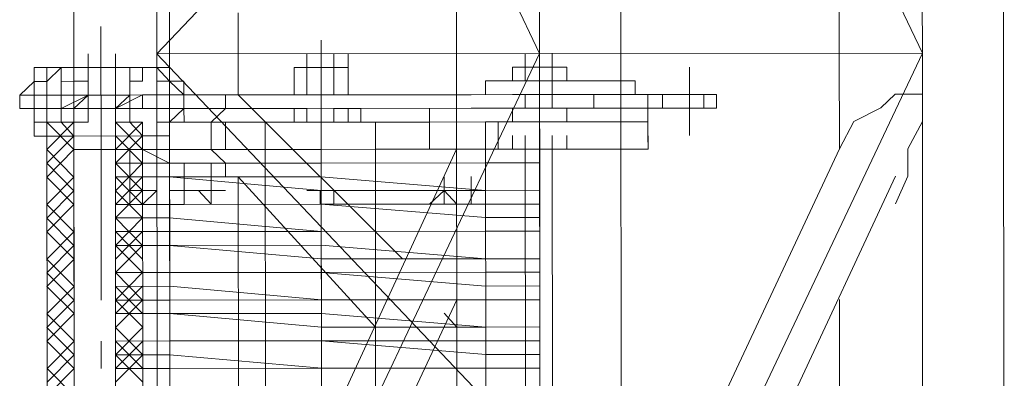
# Model space of a CAD drawing. Header units: inches. Extents: x -5850 to 5646, y 8947 to 13007.
# Tile 171 of 256: x -4347 to -4316, y 11076 to 11087. Entities that reach past the tile are written whole.
import ezdxf

# ---------------------------------------------------------------- set-up
doc = ezdxf.new("R2010")
doc.units = ezdxf.units.IN
doc.header["$MEASUREMENT"] = 0
doc.layers.add('at_Entity', color=7, linetype='Continuous')
doc.layers.add('at_Rect', color=7, linetype='Continuous')

msp = doc.modelspace()

# ---------------------------------------------------------------- linework, layer by layer
at = {"layer": 'at_Entity', "color": 7, "lineweight": 20}
for p, q in [((-4341.428, 10560.866), (-4342.113, 11327.941)), ((-4344.875, 11111.25), (-4344.853, 11086.329)), ((-4342.288, 11086.331), (-4342.31, 11111.252)), ((-4342.31, 11111.252), (-4330.466, 11086.342)), ((-4318.666, 11111.274), (-4342.288, 11086.331)), ((-4333.053, 11111.261), (-4333.031, 11086.34)), ((-4330.488, 11111.263), (-4318.644, 11086.353)), ((-4330.466, 11086.342), (-4330.488, 11111.263)), ((-4327.956, 11086.344), (-4327.979, 11111.265)), ((-4318.644, 11086.353), (-4318.666, 11111.274)), ((-4316.134, 11086.355), (-4316.157, 11111.276)), ((-4321.212, 11089.306), (-4321.209, 11086.35)), ((-4339.778, 11086.334), (-4339.78, 11087.6)), ((-4344.853, 11086.329), (-4344.831, 11061.403)), ((-4344.406, 11085.906), (-4344.407, 11086.33)), ((-4344.406, 11085.906), (-4344.407, 11086.33)), ((-4343.57, 11085.906), (-4343.57, 11086.33)), ((-4343.57, 11085.906), (-4343.57, 11086.33)), ((-4318.644, 11086.353), (-4342.288, 11086.331)), ((-4342.266, 11061.405), (-4342.288, 11086.331)), ((-4342.288, 11086.331), (-4318.622, 11061.426)), ((-4330.466, 11086.342), (-4342.266, 11061.405)), ((-4339.777, 11085.062), (-4339.778, 11086.334)), ((-4337.659, 11085.912), (-4337.659, 11086.336)), ((-4337.659, 11085.912), (-4337.659, 11086.336)), ((-4336.823, 11085.912), (-4336.823, 11086.336)), ((-4336.823, 11085.912), (-4336.823, 11086.336)), ((-4336.823, 11085.912), (-4336.823, 11086.336)), ((-4336.376, 11085.913), (-4336.377, 11086.337)), ((-4333.031, 11086.34), (-4333.009, 11061.413)), ((-4330.912, 11085.918), (-4330.912, 11086.342)), ((-4330.912, 11085.918), (-4330.912, 11086.342)), ((-4330.444, 11061.415), (-4330.466, 11086.342)), ((-4318.644, 11086.353), (-4330.444, 11061.415)), ((-4330.075, 11085.919), (-4330.075, 11086.342)), ((-4330.075, 11085.919), (-4330.075, 11086.342)), ((-4330.075, 11085.919), (-4330.075, 11086.342)), ((-4327.934, 11061.418), (-4327.956, 11086.344)), ((-4321.209, 11086.35), (-4321.206, 11083.395)), ((-4318.622, 11061.426), (-4318.644, 11086.353)), ((-4316.112, 11061.428), (-4316.134, 11086.355)), ((-4345.243, 11085.905), (-4346.079, 11085.904)), ((-4346.079, 11085.904), (-4346.079, 11085.48)), ((-4345.689, 11085.481), (-4345.243, 11085.905)), ((-4345.243, 11085.905), (-4344.853, 11085.905)), ((-4345.243, 11085.905), (-4345.243, 11085.481)), ((-4344.853, 11085.905), (-4343.124, 11085.907)), ((-4344.853, 11085.905), (-4344.852, 11085.058)), ((-4343.57, 11085.906), (-4344.406, 11085.906)), ((-4344.406, 11085.906), (-4344.406, 11085.058)), ((-4344.406, 11085.906), (-4343.57, 11085.906)), ((-4343.57, 11085.906), (-4343.569, 11085.059)), ((-4343.124, 11085.907), (-4343.123, 11085.059)), ((-4343.124, 11085.483), (-4343.124, 11085.907)), ((-4343.124, 11085.907), (-4342.734, 11085.907)), ((-4342.734, 11085.907), (-4341.897, 11085.908)), ((-4342.734, 11085.907), (-4342.287, 11085.908)), ((-4342.733, 11085.483), (-4342.734, 11085.907)), ((-4342.287, 11085.908), (-4342.287, 11085.484)), ((-4341.897, 11085.908), (-4341.897, 11085.484)), ((-4336.823, 11085.912), (-4338.049, 11085.911)), ((-4338.049, 11085.911), (-4338.049, 11085.064)), ((-4337.659, 11085.912), (-4337.658, 11085.064)), ((-4337.659, 11085.912), (-4336.823, 11085.912)), ((-4337.213, 11085.912), (-4337.659, 11085.912)), ((-4336.823, 11085.912), (-4337.213, 11085.912)), ((-4336.823, 11085.912), (-4336.376, 11085.913)), ((-4336.823, 11085.912), (-4336.376, 11085.913)), ((-4336.823, 11085.912), (-4336.822, 11085.065)), ((-4336.376, 11085.913), (-4336.376, 11085.065)), ((-4336.376, 11085.913), (-4336.376, 11085.065)), ((-4331.302, 11085.917), (-4330.912, 11085.918)), ((-4331.302, 11085.917), (-4331.302, 11085.494)), ((-4330.912, 11085.918), (-4330.075, 11085.919)), ((-4330.075, 11085.919), (-4330.912, 11085.918)), ((-4330.075, 11085.919), (-4330.912, 11085.918)), ((-4330.911, 11085.494), (-4330.912, 11085.918)), ((-4330.912, 11085.918), (-4330.911, 11085.494)), ((-4329.629, 11085.919), (-4330.075, 11085.919)), ((-4330.075, 11085.919), (-4329.629, 11085.919)), ((-4329.629, 11085.919), (-4329.629, 11085.495)), ((-4346.079, 11085.48), (-4346.525, 11085.056)), ((-4346.079, 11085.48), (-4345.689, 11085.481)), ((-4346.079, 11085.057), (-4346.079, 11085.48)), ((-4345.688, 11085.057), (-4345.689, 11085.481)), ((-4345.243, 11085.481), (-4344.852, 11085.482)), ((-4344.852, 11085.058), (-4344.852, 11085.482)), ((-4343.123, 11085.059), (-4343.124, 11085.483)), ((-4343.123, 11085.059), (-4343.124, 11085.483)), ((-4343.123, 11085.059), (-4343.124, 11085.483)), ((-4343.123, 11085.059), (-4343.124, 11085.483)), ((-4343.124, 11085.483), (-4342.733, 11085.483)), ((-4342.287, 11085.484), (-4341.897, 11085.484)), ((-4341.897, 11085.484), (-4341.451, 11085.485)), ((-4341.897, 11085.484), (-4341.896, 11085.06)), ((-4341.451, 11085.485), (-4341.45, 11085.061)), ((-4338.049, 11085.064), (-4338.049, 11085.488)), ((-4338.049, 11085.064), (-4338.049, 11085.488)), ((-4336.376, 11085.065), (-4336.376, 11085.489)), ((-4336.376, 11085.065), (-4336.376, 11085.489)), ((-4330.911, 11085.494), (-4332.138, 11085.493)), ((-4332.138, 11085.493), (-4332.138, 11085.069)), ((-4330.911, 11085.494), (-4330.075, 11085.495)), ((-4329.629, 11085.495), (-4330.911, 11085.494)), ((-4330.075, 11085.495), (-4330.074, 11085.071)), ((-4329.629, 11085.495), (-4330.075, 11085.495)), ((-4327.51, 11085.497), (-4329.629, 11085.495)), ((-4327.509, 11085.073), (-4327.51, 11085.497)), ((-4327.509, 11085.073), (-4327.51, 11085.497)), ((-4346.079, 11085.057), (-4346.525, 11085.056)), ((-4346.525, 11085.056), (-4346.524, 11084.638)), ((-4346.525, 11085.056), (-4346.524, 11084.638)), ((-4346.079, 11085.057), (-4346.078, 11084.215)), ((-4345.688, 11085.057), (-4346.079, 11085.057)), ((-4345.688, 11085.057), (-4346.079, 11085.057)), ((-4346.079, 11085.057), (-4346.078, 11084.638)), ((-4346.078, 11084.215), (-4346.079, 11085.057)), ((-4345.688, 11084.215), (-4345.688, 11085.057)), ((-4345.242, 11085.057), (-4345.688, 11085.057)), ((-4345.688, 11085.057), (-4345.688, 11084.639)), ((-4344.852, 11085.058), (-4345.242, 11085.057)), ((-4344.852, 11085.058), (-4343.123, 11085.059)), ((-4344.406, 11085.058), (-4344.852, 11085.058)), ((-4344.406, 11085.058), (-4343.569, 11085.059)), ((-4344.406, 11085.058), (-4344.405, 11084.64)), ((-4344.406, 11085.058), (-4344.405, 11084.64)), ((-4343.569, 11085.059), (-4343.569, 11084.641)), ((-4343.569, 11085.059), (-4343.569, 11084.641)), ((-4343.123, 11085.059), (-4343.569, 11085.059)), ((-4343.569, 11084.641), (-4343.569, 11085.059)), ((-4343.569, 11084.641), (-4343.569, 11085.059)), ((-4338.049, 11085.064), (-4343.123, 11085.059)), ((-4337.658, 11085.064), (-4342.733, 11085.06)), ((-4342.732, 11084.641), (-4342.733, 11085.06)), ((-4341.896, 11085.06), (-4341.45, 11085.061)), ((-4341.896, 11085.06), (-4341.896, 11084.218)), ((-4341.896, 11084.642), (-4341.896, 11085.06)), ((-4341.45, 11085.061), (-4341.45, 11084.643)), ((-4341.45, 11085.061), (-4341.45, 11084.643)), ((-4340.167, 11084.644), (-4340.168, 11085.062)), ((-4340.168, 11085.062), (-4339.777, 11085.062)), ((-4339.777, 11085.062), (-4334.698, 11079.998)), ((-4338.049, 11085.064), (-4336.822, 11085.065)), ((-4336.376, 11085.065), (-4338.049, 11085.064)), ((-4332.584, 11085.069), (-4336.822, 11085.065)), ((-4336.822, 11085.065), (-4336.376, 11085.065)), ((-4331.301, 11085.07), (-4332.584, 11085.069)), ((-4330.465, 11085.071), (-4331.301, 11085.07)), ((-4330.91, 11084.652), (-4330.911, 11085.07)), ((-4330.074, 11085.071), (-4330.465, 11085.071)), ((-4329.182, 11085.072), (-4330.074, 11085.071)), ((-4328.792, 11085.072), (-4330.074, 11085.071)), ((-4330.074, 11084.653), (-4330.074, 11085.071)), ((-4328.792, 11085.072), (-4329.182, 11085.072)), ((-4328.346, 11085.072), (-4328.792, 11085.072)), ((-4328.791, 11084.654), (-4328.792, 11085.072)), ((-4327.509, 11085.073), (-4328.346, 11085.072)), ((-4327.955, 11084.655), (-4327.955, 11085.073)), ((-4327.119, 11085.074), (-4327.509, 11085.073)), ((-4325.836, 11085.075), (-4327.119, 11085.074)), ((-4326.672, 11084.656), (-4326.673, 11085.074)), ((-4325, 11085.075), (-4325.836, 11085.075)), ((-4325.39, 11084.657), (-4325.39, 11085.075)), ((-4324.999, 11084.657), (-4325, 11085.075)), ((-4319.479, 11085.08), (-4319.925, 11084.662)), ((-4318.643, 11085.081), (-4319.479, 11085.08)), ((-4318.642, 11084.239), (-4318.643, 11085.081)), ((-4346.078, 11084.638), (-4346.524, 11084.638)), ((-4346.524, 11084.638), (-4346.078, 11084.638)), ((-4345.688, 11084.639), (-4346.078, 11084.638)), ((-4346.078, 11084.638), (-4346.078, 11083.791)), ((-4345.242, 11084.639), (-4345.688, 11084.639)), ((-4345.688, 11084.215), (-4345.688, 11084.639)), ((-4345.241, 11084.215), (-4345.242, 11084.639)), ((-4344.851, 11084.639), (-4345.242, 11084.639)), ((-4344.405, 11084.64), (-4344.851, 11084.639)), ((-4344.851, 11084.216), (-4344.851, 11084.639)), ((-4344.851, 11084.639), (-4344.85, 11083.374)), ((-4344.851, 11084.216), (-4344.851, 11084.639)), ((-4344.851, 11084.216), (-4344.851, 11084.639)), ((-4344.405, 11084.64), (-4343.569, 11084.641)), ((-4342.732, 11084.641), (-4343.569, 11084.641)), ((-4343.568, 11083.375), (-4343.569, 11084.641)), ((-4343.569, 11084.217), (-4343.569, 11084.641)), ((-4343.122, 11084.217), (-4343.123, 11084.641)), ((-4343.122, 11084.217), (-4343.123, 11084.641)), ((-4343.122, 11084.217), (-4343.123, 11084.641)), ((-4337.658, 11084.646), (-4342.732, 11084.641)), ((-4341.45, 11084.643), (-4341.896, 11084.642)), ((-4341.896, 11084.218), (-4341.896, 11084.642)), ((-4341.896, 11084.642), (-4341.896, 11084.218)), ((-4341.45, 11084.643), (-4341.449, 11084.219)), ((-4340.613, 11084.219), (-4340.167, 11084.644)), ((-4337.658, 11084.646), (-4338.048, 11084.646)), ((-4338.048, 11084.646), (-4338.048, 11084.222)), ((-4332.583, 11084.65), (-4337.658, 11084.646)), ((-4337.658, 11084.646), (-4337.658, 11084.222)), ((-4335.985, 11084.647), (-4336.821, 11084.647)), ((-4336.821, 11084.647), (-4336.821, 11084.223)), ((-4336.375, 11084.223), (-4336.375, 11084.647)), ((-4336.375, 11084.223), (-4336.375, 11084.647)), ((-4335.985, 11084.224), (-4335.985, 11084.647)), ((-4333.866, 11084.225), (-4333.866, 11084.649)), ((-4333.866, 11084.225), (-4333.866, 11084.649)), ((-4331.301, 11084.652), (-4332.583, 11084.65)), ((-4331.301, 11084.652), (-4329.628, 11084.653)), ((-4331.301, 11084.652), (-4330.074, 11084.653)), ((-4331.301, 11084.652), (-4331.3, 11084.228)), ((-4330.074, 11084.653), (-4328.791, 11084.654)), ((-4329.182, 11084.653), (-4330.074, 11084.653)), ((-4329.628, 11084.653), (-4329.627, 11084.229)), ((-4328.791, 11084.654), (-4329.182, 11084.653)), ((-4328.345, 11084.654), (-4328.791, 11084.654)), ((-4327.509, 11084.655), (-4328.345, 11084.654)), ((-4327.118, 11084.655), (-4327.509, 11084.655)), ((-4325.836, 11084.656), (-4327.118, 11084.655)), ((-4327.118, 11084.231), (-4327.118, 11084.655)), ((-4324.999, 11084.657), (-4325.836, 11084.656)), ((-4319.925, 11084.662), (-4320.761, 11084.237)), ((-4346.078, 11084.215), (-4346.078, 11083.791)), ((-4344.851, 11084.216), (-4345.688, 11084.215)), ((-4345.663, 11056.338), (-4345.688, 11084.215)), ((-4345.687, 11083.791), (-4345.688, 11084.215)), ((-4345.687, 11083.791), (-4345.688, 11084.215)), ((-4345.241, 11084.215), (-4344.851, 11084.216)), ((-4345.241, 11084.215), (-4344.851, 11084.216)), ((-4344.85, 11083.374), (-4344.851, 11084.216)), ((-4344.851, 11084.216), (-4344.85, 11083.374)), ((-4344.851, 11084.216), (-4344.85, 11082.95)), ((-4343.568, 11083.375), (-4343.569, 11084.217)), ((-4343.569, 11084.217), (-4343.568, 11083.375)), ((-4343.569, 11084.217), (-4343.122, 11084.217)), ((-4343.569, 11084.217), (-4343.567, 11082.951)), ((-4343.569, 11084.217), (-4343.122, 11084.217)), ((-4343.122, 11084.217), (-4343.569, 11084.217)), ((-4343.122, 11084.217), (-4342.732, 11084.218)), ((-4342.707, 11056.341), (-4342.732, 11084.218)), ((-4342.285, 11083.376), (-4342.286, 11084.218)), ((-4342.286, 11084.218), (-4341.896, 11084.218)), ((-4342.286, 11084.218), (-4341.896, 11084.218)), ((-4342.286, 11084.218), (-4342.286, 11083.794)), ((-4341.896, 11084.218), (-4337.211, 11084.222)), ((-4341.449, 11084.219), (-4341.896, 11084.218)), ((-4341.871, 11056.342), (-4341.896, 11084.218)), ((-4341.896, 11084.218), (-4341.895, 11083.794)), ((-4341.896, 11084.218), (-4341.895, 11083.794)), ((-4340.612, 11083.377), (-4340.613, 11084.219)), ((-4338.048, 11084.222), (-4340.167, 11084.22)), ((-4340.167, 11084.22), (-4337.658, 11084.222)), ((-4340.167, 11084.22), (-4340.166, 11083.378)), ((-4338.94, 11084.221), (-4335.538, 11084.224)), ((-4338.915, 11056.344), (-4338.94, 11084.221)), ((-4338.048, 11084.222), (-4336.375, 11084.223)), ((-4336.375, 11084.223), (-4338.048, 11084.222)), ((-4337.211, 11084.222), (-4336.821, 11084.223)), ((-4331.746, 11084.227), (-4336.821, 11084.223)), ((-4333.866, 11084.225), (-4336.821, 11084.223)), ((-4336.375, 11084.223), (-4333.866, 11084.225)), ((-4335.538, 11084.224), (-4335.514, 11056.347)), ((-4327.118, 11084.231), (-4333.866, 11084.225)), ((-4333.866, 11084.225), (-4332.137, 11084.227)), ((-4333.865, 11083.383), (-4333.866, 11084.225)), ((-4327.118, 11084.231), (-4332.137, 11084.227)), ((-4332.112, 11056.351), (-4332.137, 11084.227)), ((-4331.746, 11084.227), (-4331.746, 11083.385)), ((-4331.3, 11084.228), (-4329.627, 11084.229)), ((-4327.117, 11083.389), (-4327.118, 11084.231)), ((-4320.761, 11084.237), (-4321.206, 11083.395)), ((-4319.087, 11083.397), (-4318.642, 11084.239)), ((-4345.687, 11083.791), (-4346.078, 11083.791)), ((-4344.85, 11083.374), (-4344.851, 11083.792)), ((-4343.568, 11083.375), (-4343.568, 11083.793)), ((-4343.568, 11083.375), (-4343.568, 11083.793)), ((-4342.286, 11083.794), (-4342.732, 11083.794)), ((-4341.895, 11083.794), (-4342.732, 11083.794)), ((-4333.865, 11083.383), (-4333.865, 11083.802)), ((-4333.865, 11083.383), (-4333.865, 11083.802)), ((-4331.3, 11083.386), (-4331.3, 11083.804)), ((-4330.909, 11083.386), (-4330.91, 11083.804)), ((-4330.909, 11083.386), (-4330.91, 11083.804)), ((-4330.073, 11083.387), (-4330.073, 11083.805)), ((-4329.627, 11083.387), (-4329.627, 11083.805)), ((-4327.117, 11083.389), (-4327.118, 11083.808)), ((-4344.85, 11083.374), (-4343.568, 11083.375)), ((-4344.85, 11082.95), (-4344.85, 11083.374)), ((-4344.85, 11082.95), (-4344.85, 11083.374)), ((-4344.404, 11083.374), (-4344.85, 11083.374)), ((-4344.827, 11057.605), (-4344.85, 11083.374)), ((-4343.568, 11083.375), (-4344.404, 11083.374)), ((-4343.567, 11082.951), (-4343.568, 11083.375)), ((-4343.568, 11083.375), (-4343.545, 11057.606)), ((-4343.122, 11083.375), (-4343.568, 11083.375)), ((-4343.122, 11083.375), (-4343.568, 11083.375)), ((-4343.568, 11083.375), (-4343.567, 11082.951)), ((-4343.567, 11082.951), (-4343.568, 11083.375)), ((-4343.122, 11083.375), (-4342.731, 11083.376)), ((-4343.122, 11083.375), (-4342.731, 11083.376)), ((-4343.122, 11083.375), (-4343.121, 11082.951)), ((-4343.121, 11082.951), (-4343.122, 11083.375)), ((-4342.731, 11083.376), (-4341.894, 11082.952)), ((-4342.731, 11082.952), (-4342.731, 11083.376)), ((-4342.731, 11082.952), (-4342.731, 11083.376)), ((-4342.731, 11082.952), (-4342.731, 11083.376)), ((-4342.731, 11083.376), (-4342.285, 11083.376)), ((-4341.895, 11083.376), (-4342.285, 11083.376)), ((-4337.211, 11083.38), (-4341.895, 11083.376)), ((-4333.028, 11083.384), (-4341.432, 11065.209)), ((-4340.166, 11082.954), (-4340.612, 11083.377)), ((-4340.166, 11083.378), (-4338.939, 11083.379)), ((-4338.939, 11083.379), (-4340.166, 11083.378)), ((-4332.136, 11083.385), (-4337.211, 11083.38)), ((-4333.865, 11083.383), (-4335.538, 11083.382)), ((-4335.538, 11083.382), (-4333.865, 11083.383)), ((-4327.117, 11083.389), (-4333.865, 11083.383)), ((-4333.865, 11083.383), (-4331.746, 11083.385)), ((-4331.746, 11083.385), (-4332.136, 11083.385)), ((-4331.746, 11083.385), (-4330.073, 11083.387)), ((-4330.463, 11083.386), (-4331.746, 11083.385)), ((-4330.909, 11083.386), (-4331.3, 11083.386)), ((-4330.909, 11083.386), (-4331.3, 11083.386)), ((-4330.909, 11083.386), (-4329.627, 11083.387)), ((-4330.073, 11083.387), (-4330.909, 11083.386)), ((-4330.886, 11057.617), (-4330.909, 11083.386)), ((-4330.463, 11082.963), (-4330.463, 11083.386)), ((-4330.463, 11083.386), (-4330.463, 11082.963)), ((-4330.073, 11083.387), (-4327.117, 11083.389)), ((-4329.627, 11083.387), (-4330.073, 11083.387)), ((-4330.073, 11083.387), (-4330.05, 11057.618)), ((-4327.941, 11069.024), (-4321.206, 11083.395)), ((-4319.087, 11082.549), (-4319.087, 11083.397)), ((-4337.21, 11082.957), (-4332.136, 11082.961)), ((-4332.136, 11082.961), (-4337.21, 11082.957)), ((-4332.136, 11082.961), (-4330.463, 11082.963)), ((-4330.463, 11082.963), (-4332.136, 11082.961)), ((-4330.463, 11082.963), (-4330.462, 11082.539)), ((-4344.827, 11057.605), (-4344.85, 11082.95)), ((-4343.567, 11082.951), (-4343.545, 11057.606)), ((-4343.567, 11082.951), (-4343.121, 11082.951)), ((-4343.567, 11082.527), (-4343.567, 11082.951)), ((-4343.567, 11082.527), (-4343.567, 11082.951)), ((-4343.121, 11082.951), (-4342.731, 11082.952)), ((-4343.121, 11082.528), (-4343.121, 11082.951)), ((-4343.121, 11082.951), (-4343.121, 11082.528)), ((-4343.121, 11082.528), (-4343.121, 11082.951)), ((-4343.121, 11082.528), (-4343.121, 11082.951)), ((-4341.894, 11082.952), (-4342.731, 11082.952)), ((-4342.731, 11082.528), (-4342.731, 11082.952)), ((-4342.731, 11082.952), (-4342.731, 11082.528)), ((-4342.731, 11082.952), (-4342.731, 11082.528)), ((-4342.731, 11082.528), (-4342.731, 11082.952)), ((-4341.894, 11082.952), (-4337.21, 11082.957)), ((-4337.21, 11082.957), (-4341.894, 11082.952)), ((-4340.611, 11082.53), (-4340.612, 11082.954)), ((-4340.165, 11082.53), (-4340.166, 11082.954)), ((-4343.121, 11082.528), (-4343.567, 11082.527)), ((-4343.567, 11082.527), (-4343.121, 11082.528)), ((-4343.566, 11081.68), (-4343.567, 11082.527)), ((-4342.731, 11082.528), (-4343.121, 11082.528)), ((-4343.121, 11082.528), (-4343.121, 11082.104)), ((-4343.121, 11082.528), (-4343.121, 11082.104)), ((-4342.731, 11082.528), (-4343.121, 11082.528)), ((-4342.731, 11082.528), (-4341.894, 11082.529)), ((-4341.894, 11082.529), (-4342.731, 11082.528)), ((-4342.73, 11082.104), (-4342.731, 11082.528)), ((-4342.73, 11082.104), (-4342.731, 11082.528)), ((-4337.21, 11082.533), (-4341.894, 11082.529)), ((-4341.894, 11082.529), (-4337.21, 11082.109)), ((-4340.611, 11082.53), (-4341.448, 11082.529)), ((-4341.448, 11082.105), (-4341.448, 11082.529)), ((-4341.448, 11082.105), (-4341.448, 11082.529)), ((-4341.448, 11082.105), (-4341.448, 11082.529)), ((-4341.448, 11082.105), (-4341.448, 11082.529)), ((-4340.611, 11082.106), (-4340.611, 11082.53)), ((-4340.611, 11082.106), (-4340.611, 11082.53)), ((-4340.611, 11082.106), (-4340.611, 11082.53)), ((-4340.611, 11082.106), (-4340.611, 11082.53)), ((-4340.611, 11082.106), (-4340.611, 11082.53)), ((-4339.775, 11082.531), (-4340.165, 11082.53)), ((-4339.763, 11069.013), (-4339.775, 11082.531)), ((-4339.775, 11082.531), (-4335.533, 11077.889)), ((-4337.21, 11082.533), (-4332.135, 11082.114)), ((-4333.418, 11082.112), (-4333.418, 11082.536)), ((-4332.581, 11082.113), (-4332.581, 11082.537)), ((-4332.581, 11082.113), (-4332.581, 11082.537)), ((-4330.462, 11082.115), (-4330.462, 11082.539)), ((-4330.462, 11082.539), (-4330.462, 11082.115)), ((-4327.937, 11064.379), (-4319.477, 11082.549)), ((-4319.476, 11081.701), (-4319.087, 11082.549)), ((-4343.566, 11081.68), (-4343.567, 11082.103)), ((-4343.121, 11082.104), (-4343.12, 11081.68)), ((-4342.73, 11081.68), (-4342.284, 11082.104)), ((-4342.284, 11082.104), (-4342.73, 11082.104)), ((-4341.893, 11081.681), (-4341.894, 11082.105)), ((-4341.893, 11081.681), (-4341.894, 11082.105)), ((-4340.611, 11082.106), (-4341.448, 11082.105)), ((-4341.448, 11082.105), (-4341.447, 11081.681)), ((-4340.611, 11082.106), (-4341.001, 11082.106)), ((-4341.001, 11082.106), (-4340.611, 11081.682)), ((-4340.611, 11081.682), (-4340.611, 11082.106)), ((-4340.611, 11082.106), (-4340.611, 11081.682)), ((-4340.611, 11081.682), (-4340.611, 11082.106)), ((-4340.611, 11082.106), (-4340.611, 11081.682)), ((-4340.611, 11082.106), (-4340.611, 11081.682)), ((-4332.135, 11082.114), (-4337.21, 11082.109)), ((-4333.418, 11082.112), (-4333.863, 11081.688)), ((-4332.581, 11082.113), (-4333.418, 11082.112)), ((-4332.581, 11082.113), (-4333.418, 11082.112)), ((-4333.418, 11082.112), (-4333.027, 11081.689)), ((-4333.418, 11082.112), (-4333.417, 11081.689)), ((-4333.418, 11082.112), (-4333.417, 11081.689)), ((-4332.581, 11082.113), (-4332.581, 11081.689)), ((-4332.581, 11081.689), (-4332.581, 11082.113)), ((-4332.135, 11082.114), (-4330.462, 11082.115)), ((-4330.462, 11082.115), (-4332.135, 11082.114)), ((-4332.135, 11081.69), (-4332.135, 11082.114)), ((-4332.135, 11081.69), (-4332.135, 11082.114)), ((-4330.462, 11082.115), (-4330.462, 11081.691)), ((-4341.893, 11081.681), (-4343.566, 11081.68)), ((-4343.566, 11081.68), (-4343.12, 11081.68)), ((-4343.566, 11081.261), (-4343.566, 11081.68)), ((-4343.12, 11081.68), (-4342.73, 11081.68)), ((-4342.73, 11081.68), (-4341.893, 11081.681)), ((-4341.893, 11081.681), (-4337.209, 11081.685)), ((-4337.209, 11081.685), (-4341.893, 11081.681)), ((-4340.611, 11081.682), (-4341.447, 11081.681)), ((-4341.447, 11081.681), (-4340.611, 11081.682)), ((-4332.135, 11081.69), (-4337.209, 11081.685)), ((-4337.209, 11081.685), (-4332.134, 11081.272)), ((-4333.863, 11081.688), (-4333.417, 11081.689)), ((-4332.581, 11081.689), (-4333.417, 11081.689)), ((-4332.581, 11081.689), (-4333.417, 11081.689)), ((-4333.027, 11081.689), (-4333.417, 11081.689)), ((-4332.135, 11081.69), (-4330.462, 11081.691)), ((-4330.461, 11081.273), (-4330.462, 11081.691)), ((-4343.566, 11081.261), (-4341.893, 11081.263)), ((-4343.566, 11081.261), (-4343.565, 11080.838)), ((-4341.893, 11081.263), (-4337.208, 11080.843)), ((-4332.134, 11081.272), (-4330.461, 11081.273)), ((-4330.461, 11080.849), (-4330.461, 11081.273)), ((-4330.461, 11081.273), (-4330.461, 11080.849)), ((-4343.565, 11080.838), (-4341.893, 11080.839)), ((-4343.565, 11080.414), (-4343.565, 11080.838)), ((-4343.565, 11080.414), (-4343.565, 11080.838)), ((-4337.208, 11080.843), (-4341.893, 11080.839)), ((-4337.208, 11080.843), (-4332.134, 11080.848)), ((-4332.134, 11080.848), (-4337.208, 11080.843)), ((-4332.134, 11080.848), (-4330.461, 11080.849)), ((-4330.461, 11080.849), (-4332.134, 11080.848)), ((-4330.461, 11080.849), (-4330.46, 11080.002)), ((-4343.565, 11080.414), (-4341.892, 11080.415)), ((-4341.892, 11080.415), (-4343.565, 11080.414)), ((-4343.564, 11079.572), (-4343.565, 11080.414)), ((-4337.208, 11080.419), (-4341.892, 11080.415)), ((-4341.892, 11080.415), (-4337.208, 11079.996)), ((-4337.208, 11080.419), (-4332.133, 11080)), ((-4330.46, 11080.002), (-4330.461, 11080.425)), ((-4343.564, 11079.572), (-4343.565, 11079.99)), ((-4332.133, 11080), (-4337.208, 11079.996)), ((-4332.133, 11080), (-4330.46, 11080.002)), ((-4330.46, 11080.002), (-4332.133, 11080)), ((-4330.46, 11080.002), (-4330.46, 11079.583)), ((-4343.564, 11079.572), (-4341.891, 11079.573)), ((-4341.891, 11079.573), (-4343.564, 11079.572)), ((-4343.564, 11079.148), (-4343.564, 11079.572)), ((-4341.891, 11079.573), (-4337.207, 11079.577)), ((-4337.207, 11079.577), (-4341.891, 11079.573)), ((-4332.133, 11079.582), (-4337.207, 11079.577)), ((-4337.207, 11079.577), (-4332.132, 11079.158)), ((-4332.133, 11079.582), (-4330.46, 11079.583)), ((-4330.459, 11079.16), (-4330.46, 11079.583)), ((-4343.564, 11079.148), (-4341.891, 11079.149)), ((-4343.564, 11079.148), (-4343.564, 11078.724)), ((-4341.891, 11079.149), (-4337.206, 11078.73)), ((-4332.132, 11079.158), (-4330.459, 11079.16)), ((-4330.459, 11078.736), (-4330.459, 11079.16)), ((-4330.459, 11079.16), (-4330.459, 11078.736)), ((-4343.564, 11078.724), (-4341.891, 11078.726)), ((-4343.563, 11078.306), (-4343.564, 11078.724)), ((-4343.563, 11078.306), (-4343.564, 11078.724)), ((-4337.206, 11078.73), (-4341.891, 11078.726)), ((-4333.024, 11078.733), (-4339.759, 11064.368)), ((-4337.206, 11078.73), (-4332.132, 11078.734)), ((-4332.132, 11078.734), (-4337.206, 11078.73)), ((-4332.132, 11078.734), (-4330.459, 11078.736)), ((-4330.459, 11078.736), (-4332.132, 11078.734)), ((-4330.459, 11078.736), (-4330.458, 11077.894)), ((-4321.202, 11078.744), (-4321.19, 11065.651)), ((-4343.563, 11078.306), (-4341.89, 11078.307)), ((-4341.89, 11078.307), (-4343.563, 11078.306)), ((-4343.562, 11077.458), (-4343.563, 11078.306)), ((-4341.89, 11078.307), (-4337.206, 11078.311)), ((-4341.89, 11078.307), (-4337.206, 11077.888)), ((-4337.206, 11078.311), (-4332.131, 11077.892)), ((-4333.414, 11078.315), (-4333.023, 11077.891)), ((-4330.458, 11077.894), (-4330.459, 11078.318)), ((-4343.562, 11077.458), (-4343.563, 11077.882)), ((-4332.131, 11077.892), (-4337.206, 11077.888)), ((-4332.131, 11077.892), (-4330.458, 11077.894)), ((-4330.458, 11077.894), (-4332.131, 11077.892)), ((-4330.458, 11077.894), (-4330.458, 11077.47)), ((-4343.562, 11077.458), (-4341.89, 11077.46)), ((-4341.89, 11077.46), (-4343.562, 11077.458)), ((-4343.562, 11077.034), (-4343.562, 11077.458)), ((-4341.89, 11077.46), (-4337.205, 11077.464)), ((-4337.205, 11077.464), (-4341.89, 11077.46)), ((-4332.131, 11077.468), (-4337.205, 11077.464)), ((-4337.205, 11077.464), (-4332.13, 11077.045)), ((-4332.131, 11077.468), (-4330.458, 11077.47)), ((-4330.458, 11077.046), (-4330.458, 11077.47)), ((-4343.562, 11077.034), (-4341.889, 11077.036)), ((-4343.562, 11077.034), (-4343.562, 11076.611)), ((-4341.889, 11077.036), (-4337.205, 11076.616)), ((-4332.13, 11077.045), (-4330.458, 11077.046)), ((-4330.457, 11076.622), (-4330.458, 11077.046)), ((-4330.458, 11077.046), (-4330.457, 11076.622)), ((-4343.562, 11076.611), (-4341.889, 11076.612)), ((-4343.561, 11076.192), (-4343.562, 11076.611)), ((-4343.561, 11076.192), (-4343.562, 11076.611)), ((-4341.889, 11076.612), (-4337.205, 11076.616)), ((-4337.205, 11076.616), (-4332.13, 11076.621)), ((-4332.13, 11076.621), (-4337.205, 11076.616)), ((-4332.13, 11076.621), (-4330.457, 11076.622)), ((-4330.457, 11076.622), (-4332.13, 11076.621)), ((-4330.457, 11076.622), (-4330.456, 11075.78))]:
    msp.add_line(p, q, dxfattribs=at)
at = {"layer": 'at_Entity', "color": 3, "lineweight": 20}
for p, q in [((-4330.467, 11087.608), (-4330.465, 11085.071)), ((-4344.017, 11087.172), (-4344.013, 11082.951)), ((-4337.214, 11086.754), (-4337.21, 11082.533)), ((-4344.406, 11085.906), (-4344.407, 11086.33)), ((-4343.57, 11085.906), (-4343.57, 11086.33)), ((-4337.659, 11085.912), (-4337.659, 11086.336)), ((-4337.213, 11086.336), (-4337.212, 11085.065)), ((-4336.823, 11085.912), (-4336.823, 11086.336)), ((-4336.823, 11085.912), (-4336.823, 11086.336)), ((-4341.897, 11085.908), (-4346.079, 11085.904)), ((-4345.243, 11085.905), (-4345.689, 11085.905)), ((-4345.689, 11085.905), (-4345.689, 11085.481)), ((-4344.853, 11085.905), (-4345.243, 11085.905)), ((-4344.852, 11085.482), (-4344.853, 11085.905)), ((-4342.734, 11085.907), (-4342.287, 11085.908)), ((-4342.733, 11085.483), (-4342.734, 11085.907)), ((-4342.287, 11085.908), (-4341.897, 11085.484)), ((-4341.895, 11083.376), (-4341.897, 11085.908)), ((-4330.075, 11085.919), (-4330.912, 11085.918)), ((-4330.074, 11085.071), (-4330.075, 11085.919)), ((-4325.837, 11085.922), (-4325.835, 11083.809)), ((-4345.689, 11085.481), (-4346.079, 11085.48)), ((-4346.079, 11085.48), (-4346.078, 11084.215)), ((-4346.079, 11085.48), (-4346.078, 11084.215)), ((-4345.242, 11085.057), (-4345.243, 11085.481)), ((-4345.242, 11085.057), (-4345.243, 11085.481)), ((-4344.852, 11085.058), (-4344.852, 11085.482)), ((-4344.406, 11085.482), (-4344.852, 11085.482)), ((-4344.852, 11085.058), (-4344.852, 11085.482)), ((-4344.405, 11084.216), (-4344.406, 11085.482)), ((-4343.569, 11085.059), (-4343.57, 11085.483)), ((-4343.123, 11085.059), (-4343.124, 11085.483)), ((-4343.124, 11085.483), (-4342.733, 11085.483)), ((-4341.897, 11085.484), (-4341.45, 11085.061)), ((-4345.242, 11084.639), (-4344.406, 11085.058)), ((-4344.852, 11085.058), (-4345.242, 11085.057)), ((-4345.242, 11084.639), (-4345.242, 11085.057)), ((-4345.242, 11084.639), (-4345.242, 11085.057)), ((-4345.242, 11084.639), (-4345.242, 11085.057)), ((-4344.406, 11085.058), (-4344.851, 11084.639)), ((-4344.405, 11084.64), (-4344.406, 11085.058)), ((-4343.569, 11084.641), (-4342.733, 11085.06)), ((-4343.123, 11085.059), (-4343.569, 11084.641)), ((-4343.569, 11084.641), (-4343.569, 11085.059)), ((-4343.569, 11085.059), (-4343.123, 11085.059)), ((-4342.733, 11085.06), (-4343.123, 11085.059)), ((-4343.123, 11084.641), (-4343.123, 11085.059)), ((-4342.732, 11084.641), (-4342.733, 11085.06)), ((-4341.45, 11085.061), (-4341.45, 11084.643)), ((-4337.21, 11082.957), (-4337.212, 11085.065)), ((-4337.212, 11085.065), (-4337.212, 11084.646)), ((-4330.463, 11082.963), (-4330.465, 11085.071)), ((-4330.463, 11082.963), (-4330.465, 11085.071)), ((-4327.118, 11084.655), (-4327.119, 11085.074)), ((-4345.242, 11084.639), (-4344.851, 11084.639)), ((-4343.123, 11084.641), (-4343.569, 11084.641)), ((-4343.122, 11084.217), (-4343.123, 11084.641)), ((-4342.732, 11084.641), (-4343.123, 11084.641)), ((-4343.123, 11084.641), (-4342.732, 11084.641)), ((-4341.45, 11084.643), (-4341.896, 11084.218)), ((-4337.212, 11084.646), (-4337.211, 11084.222)), ((-4346.078, 11084.215), (-4345.688, 11084.215)), ((-4345.688, 11084.215), (-4345.241, 11084.215)), ((-4345.688, 11084.215), (-4344.85, 11083.374)), ((-4345.688, 11084.215), (-4345.687, 11083.791)), ((-4345.687, 11083.373), (-4344.851, 11084.216)), ((-4344.851, 11084.216), (-4345.241, 11084.215)), ((-4345.241, 11084.215), (-4344.851, 11083.792)), ((-4344.851, 11084.216), (-4344.85, 11083.374)), ((-4344.851, 11083.792), (-4344.851, 11084.216)), ((-4344.851, 11084.216), (-4344.405, 11084.216)), ((-4343.122, 11084.217), (-4343.569, 11084.217)), ((-4343.568, 11083.793), (-4343.569, 11084.217)), ((-4343.569, 11084.217), (-4342.731, 11083.376)), ((-4343.569, 11084.217), (-4343.122, 11084.217)), ((-4343.568, 11083.375), (-4342.732, 11084.218)), ((-4342.732, 11083.794), (-4343.122, 11084.217)), ((-4342.732, 11084.218), (-4342.732, 11083.794)), ((-4341.896, 11084.218), (-4341.895, 11083.794)), ((-4337.211, 11084.222), (-4337.211, 11083.799)), ((-4337.211, 11083.799), (-4337.211, 11084.222)), ((-4337.211, 11084.222), (-4337.211, 11083.799)), ((-4341.895, 11083.794), (-4346.078, 11083.791)), ((-4345.687, 11083.791), (-4344.851, 11083.792)), ((-4345.686, 11082.949), (-4344.851, 11083.792)), ((-4343.568, 11083.375), (-4343.568, 11083.793)), ((-4343.568, 11083.793), (-4342.731, 11082.952)), ((-4343.567, 11082.951), (-4342.732, 11083.794)), ((-4342.731, 11083.376), (-4342.732, 11083.794)), ((-4342.731, 11083.376), (-4342.732, 11083.794)), ((-4341.895, 11083.794), (-4342.732, 11083.794)), ((-4337.211, 11083.799), (-4337.211, 11083.38)), ((-4337.211, 11083.799), (-4337.211, 11083.38)), ((-4345.687, 11083.373), (-4344.85, 11082.526)), ((-4345.686, 11082.525), (-4344.85, 11083.374)), ((-4342.731, 11083.376), (-4342.731, 11082.952)), ((-4337.211, 11083.38), (-4337.21, 11082.957)), ((-4337.21, 11082.957), (-4337.211, 11083.38)), ((-4337.21, 11082.109), (-4337.211, 11083.38)), ((-4330.909, 11083.386), (-4330.908, 11081.691)), ((-4330.463, 11083.386), (-4330.463, 11082.963)), ((-4330.463, 11082.963), (-4330.463, 11083.386)), ((-4330.463, 11082.963), (-4330.459, 11079.16)), ((-4345.686, 11082.949), (-4344.849, 11082.102)), ((-4344.01, 11078.724), (-4344.013, 11082.951)), ((-4343.567, 11082.103), (-4342.731, 11082.952)), ((-4343.567, 11082.951), (-4342.73, 11082.104)), ((-4342.731, 11082.952), (-4342.73, 11081.68)), ((-4341.448, 11082.529), (-4341.448, 11082.953)), ((-4345.686, 11082.525), (-4344.849, 11081.678)), ((-4345.685, 11081.678), (-4344.85, 11082.526)), ((-4343.567, 11082.527), (-4342.73, 11081.68)), ((-4343.566, 11081.68), (-4342.731, 11082.528)), ((-4341.893, 11081.681), (-4341.894, 11082.529)), ((-4341.448, 11082.529), (-4341.447, 11081.681)), ((-4341.448, 11082.105), (-4341.448, 11082.529)), ((-4341.448, 11082.529), (-4341.448, 11082.105)), ((-4341.448, 11082.105), (-4341.448, 11082.529)), ((-4341.448, 11082.105), (-4341.448, 11082.529)), ((-4340.611, 11082.53), (-4340.611, 11081.682)), ((-4337.21, 11082.533), (-4337.21, 11082.109)), ((-4337.21, 11082.109), (-4337.21, 11082.533)), ((-4333.418, 11082.112), (-4333.418, 11082.536)), ((-4332.581, 11082.113), (-4332.581, 11082.537)), ((-4345.685, 11081.259), (-4344.849, 11082.102)), ((-4343.567, 11082.103), (-4342.729, 11081.262)), ((-4343.566, 11081.261), (-4342.73, 11082.104)), ((-4343.121, 11082.104), (-4342.284, 11082.104)), ((-4341.894, 11082.105), (-4340.165, 11082.106)), ((-4337.656, 11082.109), (-4336.373, 11082.11)), ((-4337.209, 11081.685), (-4337.21, 11082.109)), ((-4337.209, 11081.685), (-4337.21, 11082.109)), ((-4337.21, 11082.109), (-4337.209, 11081.685)), ((-4333.417, 11081.689), (-4333.418, 11082.112)), ((-4333.417, 11081.689), (-4333.418, 11082.112)), ((-4333.417, 11081.689), (-4333.418, 11082.112)), ((-4332.135, 11082.114), (-4332.581, 11082.113)), ((-4332.581, 11082.113), (-4332.581, 11081.689)), ((-4332.581, 11082.113), (-4332.581, 11081.689)), ((-4332.581, 11081.689), (-4332.581, 11082.113)), ((-4332.135, 11081.69), (-4332.135, 11082.114)), ((-4345.685, 11080.836), (-4344.849, 11081.678)), ((-4345.685, 11081.678), (-4344.848, 11080.836)), ((-4341.447, 11081.681), (-4341.893, 11081.681)), ((-4337.209, 11081.685), (-4337.208, 11080.843)), ((-4337.209, 11081.685), (-4337.208, 11080.843)), ((-4333.863, 11081.688), (-4332.135, 11081.69)), ((-4332.581, 11081.689), (-4332.135, 11081.69)), ((-4345.685, 11081.259), (-4344.848, 11080.413)), ((-4343.566, 11081.261), (-4342.729, 11080.414)), ((-4343.565, 11080.414), (-4342.729, 11081.262)), ((-4337.208, 11080.843), (-4337.209, 11081.267)), ((-4345.685, 11080.836), (-4344.847, 11079.989)), ((-4345.684, 11079.988), (-4344.848, 11080.836)), ((-4343.565, 11080.838), (-4342.728, 11079.991)), ((-4343.565, 11079.99), (-4342.729, 11080.838)), ((-4337.208, 11080.843), (-4337.208, 11080.419)), ((-4345.683, 11079.57), (-4344.848, 11080.413)), ((-4343.565, 11080.414), (-4342.728, 11079.572)), ((-4343.564, 11079.572), (-4342.729, 11080.414)), ((-4337.208, 11080.419), (-4337.208, 11079.996)), ((-4345.684, 11079.988), (-4344.847, 11079.147)), ((-4345.683, 11079.146), (-4344.847, 11079.989)), ((-4337.207, 11079.577), (-4337.208, 11079.996)), ((-4337.206, 11078.73), (-4337.208, 11079.996)), ((-4345.683, 11079.57), (-4344.846, 11078.723)), ((-4343.564, 11079.572), (-4342.727, 11078.725)), ((-4343.564, 11078.724), (-4342.728, 11079.572)), ((-4337.207, 11079.577), (-4337.204, 11075.774)), ((-4345.683, 11079.146), (-4344.846, 11078.305)), ((-4345.682, 11078.304), (-4344.847, 11079.147)), ((-4343.564, 11079.148), (-4342.727, 11078.307)), ((-4343.563, 11078.306), (-4342.728, 11079.149)), ((-4337.206, 11078.73), (-4337.207, 11079.154)), ((-4345.682, 11077.88), (-4344.846, 11078.723)), ((-4343.564, 11078.724), (-4342.726, 11077.883)), ((-4343.563, 11077.882), (-4342.727, 11078.725)), ((-4337.206, 11078.73), (-4337.206, 11078.311)), ((-4337.206, 11078.311), (-4337.206, 11078.73)), ((-4337.206, 11078.73), (-4337.206, 11078.311)), ((-4345.682, 11077.456), (-4344.846, 11078.305)), ((-4345.682, 11078.304), (-4344.845, 11077.457)), ((-4337.206, 11078.311), (-4337.206, 11077.888)), ((-4330.459, 11078.318), (-4330.458, 11077.47)), ((-4345.682, 11077.88), (-4344.845, 11077.033)), ((-4343.563, 11077.882), (-4342.726, 11077.035)), ((-4343.562, 11077.034), (-4342.726, 11077.883)), ((-4337.205, 11077.464), (-4337.206, 11077.888)), ((-4337.206, 11077.888), (-4337.205, 11077.464)), ((-4345.682, 11077.456), (-4344.844, 11076.609)), ((-4345.681, 11076.609), (-4344.845, 11077.457)), ((-4344.008, 11076.61), (-4344.009, 11077.458)), ((-4343.562, 11076.611), (-4342.726, 11077.459)), ((-4343.562, 11077.458), (-4342.725, 11076.611)), ((-4337.205, 11077.464), (-4337.205, 11076.616)), ((-4345.68, 11076.19), (-4344.845, 11077.033)), ((-4343.562, 11077.034), (-4342.725, 11076.193)), ((-4343.561, 11076.192), (-4342.726, 11077.035)), ((-4337.205, 11076.616), (-4337.205, 11077.04)), ((-4345.681, 11076.609), (-4344.844, 11075.767)), ((-4345.68, 11075.767), (-4344.844, 11076.609)), ((-4337.205, 11076.616), (-4337.204, 11076.198))]:
    msp.add_line(p, q, dxfattribs=at)
at = {"layer": 'at_Rect', "color": 7, "lineweight": 20}
for p, q in [((-4337.242, 11082.108), (-4336.819, 11082.108)), ((-4337.242, 11082.108), (-4337.241, 11081.685)), ((-4336.819, 11081.686), (-4336.819, 11082.108)), ((-4336.819, 11081.686), (-4337.241, 11081.685))]:
    msp.add_line(p, q, dxfattribs=at)

doc.saveas('drawing.dxf')
